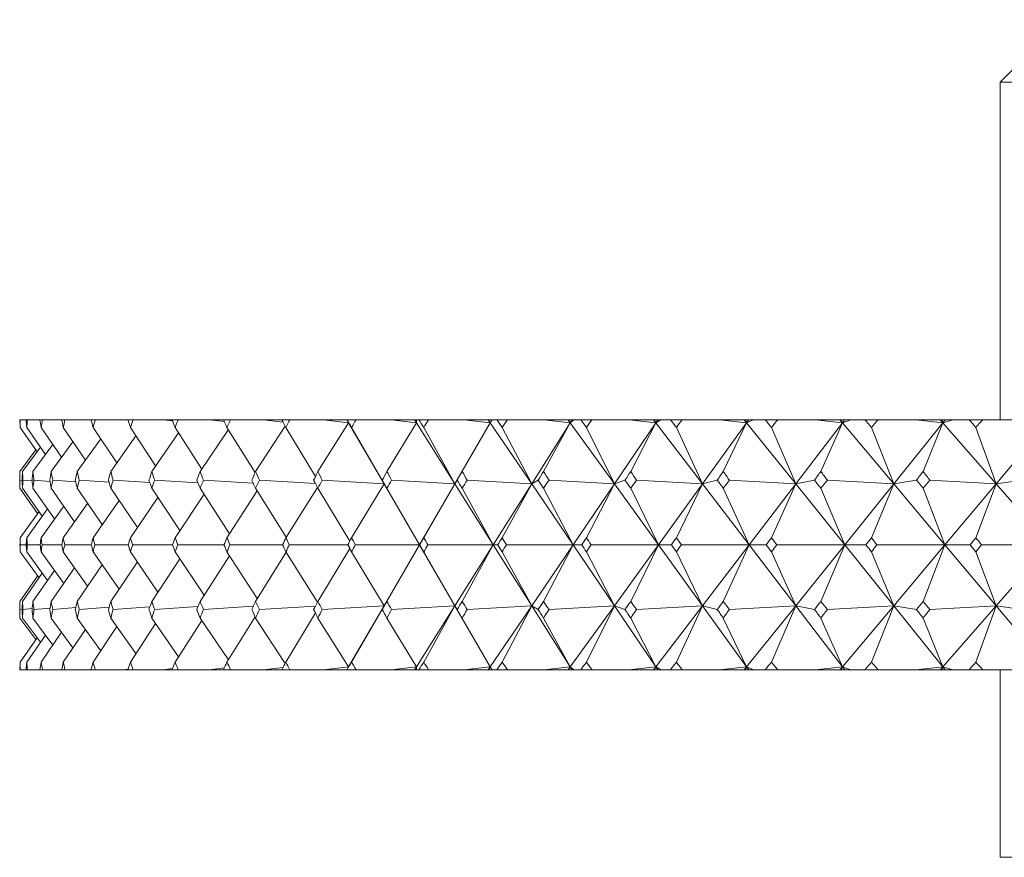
# Model space of a CAD drawing. Header units: inches. Extents: x 1.5 to 14.4, y 0.3 to 10.5.
# Tile 36 of 43: x 12.446 to 12.938, y 6.783 to 7.202. Entities that reach past the tile are written whole.
import ezdxf

# ---------------------------------------------------------------- set-up
doc = ezdxf.new("R2010")
doc.units = ezdxf.units.IN
doc.header["$MEASUREMENT"] = 0

msp = doc.modelspace()

# ---------------------------------------------------------------- linework, layer by layer
at = {"color": 7, "linetype": 'Continuous', "lineweight": 15}
for p, q in [((12.96738, 7.20188), (12.93613, 7.17063)), ((12.93613, 7.17063), (12.93613, 7.00188)), ((13.43398, 7.17063), (12.93613, 7.17063)), ((12.44629, 7.00188), (12.44646, 7.00188)), ((12.44934, 7.00188), (12.44646, 7.00188)), ((12.44934, 7.00188), (12.45002, 7.00188)), ((12.45629, 7.00188), (12.45002, 7.00188)), ((12.45629, 7.00188), (12.45747, 7.00188)), ((12.46711, 7.00188), (12.45747, 7.00188)), ((12.46711, 7.00188), (12.46878, 7.00188)), ((12.48175, 7.00188), (12.46878, 7.00188)), ((12.48175, 7.00188), (12.48391, 7.00188)), ((12.49815, 7.00188), (12.48391, 7.00188)), ((12.49815, 7.00188), (12.50025, 7.00159)), ((12.50016, 7.00188), (12.49815, 7.00188)), ((12.50016, 7.00188), (12.50279, 7.00188)), ((12.51779, 7.00188), (12.50279, 7.00188)), ((12.51779, 7.00188), (12.52251, 7.00126)), ((12.52226, 7.00188), (12.51779, 7.00188)), ((12.52226, 7.00188), (12.52536, 7.00188)), ((12.54104, 7.00188), (12.52536, 7.00188)), ((12.54104, 7.00188), (12.54839, 7.00095)), ((12.54796, 7.00188), (12.54104, 7.00188)), ((12.54796, 7.00188), (12.55153, 7.00188)), ((12.56783, 7.00188), (12.55153, 7.00188)), ((12.56783, 7.00188), (12.57781, 7.00066)), ((12.57718, 7.00188), (12.56783, 7.00188)), ((12.57718, 7.00188), (12.58118, 7.00188)), ((12.59805, 7.00188), (12.58118, 7.00188)), ((12.59805, 7.00188), (12.61053, 7.0004)), ((12.60967, 7.00188), (12.59805, 7.00188)), ((12.60967, 7.00188), (12.61053, 7.0004)), ((12.60968, 7.00188), (12.60967, 7.00188)), ((12.61053, 7.0004), (12.60968, 7.00188)), ((12.60972, 7.00188), (12.60968, 7.00188)), ((12.60972, 7.00188), (12.61053, 7.0004)), ((12.60978, 7.00188), (12.60972, 7.00188)), ((12.60978, 7.00188), (12.61421, 7.00188)), ((12.63158, 7.00188), (12.61421, 7.00188)), ((12.63158, 7.00188), (12.64436, 7.0004)), ((12.64343, 7.00188), (12.63158, 7.00188)), ((12.64343, 7.00188), (12.64436, 7.0004)), ((12.64354, 7.00188), (12.64343, 7.00188)), ((12.64436, 7.0004), (12.64354, 7.00188)), ((12.6444, 7.00188), (12.64354, 7.00188)), ((12.6444, 7.00188), (12.64436, 7.0004)), ((12.64564, 7.00188), (12.6444, 7.00188)), ((12.64564, 7.00188), (12.65049, 7.00188)), ((12.66827, 7.00188), (12.65049, 7.00188)), ((12.66827, 7.00188), (12.68131, 7.0004)), ((12.68031, 7.00188), (12.66827, 7.00188)), ((12.68031, 7.00188), (12.68131, 7.0004)), ((12.68054, 7.00188), (12.68031, 7.00188)), ((12.68131, 7.0004), (12.68054, 7.00188)), ((12.68217, 7.00188), (12.68054, 7.00188)), ((12.68221, 7.00188), (12.68131, 7.0004)), ((12.68217, 7.00188), (12.68131, 7.0004)), ((12.68221, 7.00188), (12.68217, 7.00188)), ((12.68463, 7.00188), (12.68221, 7.00188)), ((12.68463, 7.00188), (12.68986, 7.00188)), ((12.708, 7.00188), (12.68986, 7.00188)), ((12.708, 7.00188), (12.72125, 7.0004)), ((12.72018, 7.00188), (12.708, 7.00188)), ((12.72018, 7.00188), (12.72125, 7.0004)), ((12.72051, 7.00188), (12.72018, 7.00188)), ((12.72125, 7.0004), (12.72051, 7.00188)), ((12.72217, 7.00188), (12.72051, 7.00188)), ((12.72299, 7.00188), (12.72125, 7.0004)), ((12.72217, 7.00188), (12.72125, 7.0004)), ((12.72299, 7.00188), (12.72217, 7.00188)), ((12.72658, 7.00188), (12.72299, 7.00188)), ((12.72658, 7.00188), (12.73218, 7.00188)), ((12.75061, 7.00188), (12.73218, 7.00188)), ((12.75061, 7.00188), (12.764, 7.0004)), ((12.76288, 7.00188), (12.75061, 7.00188)), ((12.76288, 7.00188), (12.764, 7.0004)), ((12.76331, 7.00188), (12.76288, 7.00188)), ((12.764, 7.0004), (12.76331, 7.00188)), ((12.765, 7.00188), (12.76331, 7.00188)), ((12.76658, 7.00188), (12.764, 7.0004)), ((12.765, 7.00188), (12.764, 7.0004)), ((12.76658, 7.00188), (12.765, 7.00188)), ((12.77133, 7.00188), (12.76658, 7.00188)), ((12.77133, 7.00188), (12.77728, 7.00188)), ((12.79592, 7.00188), (12.77728, 7.00188)), ((12.79592, 7.00188), (12.80941, 7.0004)), ((12.80823, 7.00188), (12.79592, 7.00188)), ((12.80823, 7.00188), (12.80941, 7.0004)), ((12.80877, 7.00188), (12.80823, 7.00188)), ((12.80941, 7.0004), (12.80877, 7.00188)), ((12.81047, 7.00188), (12.80877, 7.00188)), ((12.81282, 7.00188), (12.80941, 7.0004)), ((12.81047, 7.00188), (12.80941, 7.0004)), ((12.81282, 7.00188), (12.81047, 7.00188)), ((12.8187, 7.00188), (12.81282, 7.00188)), ((12.8187, 7.00188), (12.82498, 7.00188)), ((12.84375, 7.00188), (12.82498, 7.00188)), ((12.84375, 7.00188), (12.85729, 7.0004)), ((12.85606, 7.00188), (12.84375, 7.00188)), ((12.85606, 7.00188), (12.85729, 7.0004)), ((12.8567, 7.00188), (12.85606, 7.00188)), ((12.85729, 7.0004), (12.8567, 7.00188)), ((12.85842, 7.00188), (12.8567, 7.00188)), ((12.86152, 7.00188), (12.85729, 7.0004)), ((12.85842, 7.00188), (12.85729, 7.0004)), ((12.86152, 7.00188), (12.85842, 7.00188)), ((12.86851, 7.00188), (12.86152, 7.00188)), ((12.86851, 7.00188), (12.87509, 7.00188)), ((12.89393, 7.00188), (12.87509, 7.00188)), ((12.89393, 7.00188), (12.90746, 7.0004)), ((12.90617, 7.00188), (12.89393, 7.00188)), ((12.90617, 7.00188), (12.90746, 7.0004)), ((12.90691, 7.00188), (12.90617, 7.00188)), ((12.90746, 7.0004), (12.90691, 7.00188)), ((12.90864, 7.00188), (12.90691, 7.00188)), ((12.91248, 7.00188), (12.90746, 7.0004)), ((12.90864, 7.00188), (12.90746, 7.0004)), ((12.91248, 7.00188), (12.90864, 7.00188)), ((12.92056, 7.00188), (12.91248, 7.00188)), ((12.92056, 7.00188), (12.92741, 7.00188)), ((12.94624, 7.00188), (12.92741, 7.00188)), ((12.45482, 6.98585), (12.44637, 6.99807)), ((12.45903, 6.98449), (12.44967, 6.99807)), ((12.4671, 6.98312), (12.45687, 6.99807)), ((12.479, 6.98171), (12.46794, 6.99807)), ((12.49468, 6.98026), (12.48282, 6.99807)), ((12.51408, 6.97876), (12.50147, 6.99807)), ((12.53712, 6.97719), (12.5238, 6.99807)), ((12.55043, 6.99695), (12.53633, 6.97602)), ((12.56377, 6.97542), (12.54974, 6.99807)), ((12.57884, 6.9987), (12.56403, 6.97602)), ((12.59392, 6.97345), (12.57917, 6.99807)), ((12.61053, 7.0004), (12.59517, 6.97602)), ((12.61053, 7.0004), (12.62824, 6.96986)), ((12.62824, 6.96986), (12.61199, 6.99807)), ((12.64436, 7.0004), (12.62963, 6.97602)), ((12.64436, 7.0004), (12.6636, 6.96986)), ((12.6636, 6.96986), (12.64806, 6.99807)), ((12.68131, 7.0004), (12.6636, 6.96986)), ((12.68131, 7.0004), (12.66727, 6.97602)), ((12.68131, 7.0004), (12.70201, 6.96986)), ((12.70201, 6.96986), (12.68724, 6.99807)), ((12.72125, 7.0004), (12.70201, 6.96986)), ((12.72125, 7.0004), (12.70795, 6.97602)), ((12.72125, 7.0004), (12.74331, 6.96986)), ((12.74331, 6.96986), (12.72937, 6.99807)), ((12.764, 7.0004), (12.74331, 6.96986)), ((12.764, 7.0004), (12.7515, 6.97602)), ((12.764, 7.0004), (12.78735, 6.96986)), ((12.78735, 6.96986), (12.7743, 6.99807)), ((12.80941, 7.0004), (12.78735, 6.96986)), ((12.80941, 7.0004), (12.79775, 6.97602)), ((12.80941, 7.0004), (12.83395, 6.96986)), ((12.83395, 6.96986), (12.82183, 6.99807)), ((12.85729, 7.0004), (12.83395, 6.96986)), ((12.85729, 7.0004), (12.84652, 6.97602)), ((12.85729, 7.0004), (12.88292, 6.96986)), ((12.88292, 6.96986), (12.87179, 6.99807)), ((12.90746, 7.0004), (12.88292, 6.96986)), ((12.90746, 7.0004), (12.89762, 6.97602)), ((12.90746, 7.0004), (12.93408, 6.96986)), ((12.93408, 6.96986), (12.92398, 6.99807)), ((12.95971, 7.0004), (12.93408, 6.96986)), ((12.48665, 6.99233), (12.4749, 6.97602)), ((12.50426, 6.9938), (12.49168, 6.97602)), ((12.52555, 6.99533), (12.51218, 6.97602)), ((12.45651, 6.98815), (12.44753, 6.97602)), ((12.46273, 6.98951), (12.45279, 6.97602)), ((12.47278, 6.9909), (12.46192, 6.97602)), ((12.45417, 6.98679), (12.44618, 6.97602)), ((12.66475, 6.97166), (12.66727, 6.97602)), ((12.44615, 6.97166), (12.44733, 6.97155)), ((12.45513, 6.955), (12.44618, 6.96766)), ((12.45743, 6.95364), (12.44753, 6.96766)), ((12.44775, 6.97166), (12.45237, 6.97127)), ((12.46359, 6.95227), (12.45279, 6.96766)), ((12.45326, 6.97166), (12.46133, 6.97103)), ((12.4736, 6.95088), (12.46192, 6.96766)), ((12.46265, 6.97166), (12.47415, 6.97081)), ((12.4874, 6.94945), (12.4749, 6.96766)), ((12.47587, 6.97166), (12.49079, 6.97062)), ((12.50495, 6.94798), (12.49168, 6.96766)), ((12.49289, 6.97166), (12.51118, 6.97044)), ((12.52618, 6.94644), (12.51218, 6.96766)), ((12.51363, 6.97166), (12.53524, 6.97028)), ((12.551, 6.94483), (12.53633, 6.96766)), ((12.53801, 6.97166), (12.56286, 6.97013)), ((12.57932, 6.94311), (12.56403, 6.96766)), ((12.56593, 6.97166), (12.59394, 6.96999)), ((12.59495, 6.96807), (12.57917, 6.94288)), ((12.61108, 6.94117), (12.59517, 6.96766)), ((12.59729, 6.97166), (12.62824, 6.96986)), ((12.62824, 6.96986), (12.61199, 6.94288)), ((12.62963, 6.96766), (12.6273, 6.97166)), ((12.6273, 6.97166), (12.62824, 6.96986)), ((12.62824, 6.96986), (12.64592, 6.93938)), ((12.64592, 6.93938), (12.62963, 6.96766)), ((12.63196, 6.97166), (12.6636, 6.96986)), ((12.6636, 6.96986), (12.64592, 6.93938)), ((12.6636, 6.96986), (12.64806, 6.94288)), ((12.66475, 6.97166), (12.6636, 6.96986)), ((12.6636, 6.96986), (12.6828, 6.93938)), ((12.6828, 6.93938), (12.66727, 6.96766)), ((12.66981, 6.97166), (12.70201, 6.96986)), ((12.70201, 6.96986), (12.6828, 6.93938)), ((12.70201, 6.96986), (12.68724, 6.94288)), ((12.70523, 6.97166), (12.70201, 6.96986)), ((12.70201, 6.96986), (12.72266, 6.93938)), ((12.72266, 6.93938), (12.70795, 6.96766)), ((12.71067, 6.97166), (12.74331, 6.96986)), ((12.74331, 6.96986), (12.72266, 6.93938)), ((12.74331, 6.96986), (12.72937, 6.94288)), ((12.7486, 6.97166), (12.74331, 6.96986)), ((12.74331, 6.96986), (12.76533, 6.93938)), ((12.76533, 6.93938), (12.7515, 6.96766)), ((12.7544, 6.97166), (12.78735, 6.96986)), ((12.78735, 6.96986), (12.76533, 6.93938)), ((12.78735, 6.96986), (12.7743, 6.94288)), ((12.79469, 6.97166), (12.78735, 6.96986)), ((12.78735, 6.96986), (12.81065, 6.93938)), ((12.81065, 6.93938), (12.79775, 6.96766)), ((12.80082, 6.97166), (12.83395, 6.96986)), ((12.83395, 6.96986), (12.81065, 6.93938)), ((12.83395, 6.96986), (12.82183, 6.94288)), ((12.8433, 6.97166), (12.83395, 6.96986)), ((12.83395, 6.96986), (12.85843, 6.93938)), ((12.85843, 6.93938), (12.84652, 6.96766)), ((12.84975, 6.97166), (12.88292, 6.96986)), ((12.88292, 6.96986), (12.85843, 6.93938)), ((12.88292, 6.96986), (12.87179, 6.94288)), ((12.89426, 6.97166), (12.88292, 6.96986)), ((12.88292, 6.96986), (12.9085, 6.93938)), ((12.9085, 6.93938), (12.89762, 6.96766)), ((12.90099, 6.97166), (12.93408, 6.96986)), ((12.93408, 6.96986), (12.9085, 6.93938)), ((12.93408, 6.96986), (12.92398, 6.94288)), ((12.94735, 6.97166), (12.93408, 6.96986)), ((12.93408, 6.96986), (12.96065, 6.93938)), ((12.51523, 6.96303), (12.50147, 6.94288)), ((12.53829, 6.96461), (12.5238, 6.94288)), ((12.56489, 6.96627), (12.54974, 6.94288)), ((12.46818, 6.95867), (12.45687, 6.94288)), ((12.48011, 6.96008), (12.46794, 6.94288)), ((12.49581, 6.96153), (12.48282, 6.94288)), ((12.45581, 6.95593), (12.44637, 6.94288)), ((12.46007, 6.95729), (12.44967, 6.94288)), ((12.64603, 6.93938), (12.64806, 6.94288)), ((12.44939, 6.93938), (12.44645, 6.93938)), ((12.45638, 6.93938), (12.44996, 6.93938)), ((12.46724, 6.93938), (12.45737, 6.93938)), ((12.48192, 6.93938), (12.46864, 6.93938)), ((12.50036, 6.93938), (12.48373, 6.93938)), ((12.5225, 6.93938), (12.50258, 6.93938)), ((12.54825, 6.93938), (12.52511, 6.93938)), ((12.57749, 6.93938), (12.55124, 6.93938)), ((12.61013, 6.93938), (12.58086, 6.93938)), ((12.64592, 6.93938), (12.61386, 6.93938)), ((12.62824, 6.90889), (12.64592, 6.93938)), ((12.64592, 6.93938), (12.62963, 6.91109)), ((12.6636, 6.90889), (12.64592, 6.93938)), ((12.64592, 6.93938), (12.64603, 6.93938)), ((12.64806, 6.93587), (12.64603, 6.93938)), ((12.6828, 6.93938), (12.6501, 6.93938)), ((12.6636, 6.90889), (12.6828, 6.93938)), ((12.6828, 6.93938), (12.66727, 6.91109)), ((12.70201, 6.90889), (12.6828, 6.93938)), ((12.6828, 6.93938), (12.68504, 6.93938)), ((12.72266, 6.93938), (12.68944, 6.93938)), ((12.70201, 6.90889), (12.72266, 6.93938)), ((12.72266, 6.93938), (12.70795, 6.91109)), ((12.74331, 6.90889), (12.72266, 6.93938)), ((12.72266, 6.93938), (12.72702, 6.93938)), ((12.76533, 6.93938), (12.73173, 6.93938)), ((12.74331, 6.90889), (12.76533, 6.93938)), ((12.76533, 6.93938), (12.7515, 6.91109)), ((12.76533, 6.93938), (12.7718, 6.93938)), ((12.78735, 6.90889), (12.76533, 6.93938)), ((12.81065, 6.93938), (12.7768, 6.93938)), ((12.78735, 6.90889), (12.81065, 6.93938)), ((12.81065, 6.93938), (12.79775, 6.91109)), ((12.83395, 6.90889), (12.81065, 6.93938)), ((12.81065, 6.93938), (12.8192, 6.93938)), ((12.85843, 6.93938), (12.82447, 6.93938)), ((12.83395, 6.90889), (12.85843, 6.93938)), ((12.85843, 6.93938), (12.84652, 6.91109)), ((12.88292, 6.90889), (12.85843, 6.93938)), ((12.85843, 6.93938), (12.86903, 6.93938)), ((12.9085, 6.93938), (12.87456, 6.93938)), ((12.88292, 6.90889), (12.9085, 6.93938)), ((12.9085, 6.93938), (12.89762, 6.91109)), ((12.93408, 6.90889), (12.9085, 6.93938)), ((12.9085, 6.93938), (12.9211, 6.93938)), ((12.96065, 6.93938), (12.92686, 6.93938)), ((12.93408, 6.90889), (12.96065, 6.93938)), ((12.44637, 6.93587), (12.45581, 6.92282)), ((12.44967, 6.93587), (12.46007, 6.92146)), ((12.45687, 6.93587), (12.46818, 6.92008)), ((12.46794, 6.93587), (12.48011, 6.91867)), ((12.48282, 6.93587), (12.49581, 6.91722)), ((12.50147, 6.93587), (12.51523, 6.91572)), ((12.5238, 6.93587), (12.53829, 6.91414)), ((12.551, 6.93392), (12.53633, 6.91109)), ((12.54974, 6.93587), (12.56489, 6.91248)), ((12.57932, 6.93564), (12.56403, 6.91109)), ((12.57917, 6.93587), (12.59495, 6.91068)), ((12.61108, 6.93758), (12.59517, 6.91109)), ((12.61199, 6.93587), (12.62824, 6.90889)), ((12.64806, 6.93587), (12.6636, 6.90889)), ((12.68724, 6.93587), (12.70201, 6.90889)), ((12.72937, 6.93587), (12.74331, 6.90889)), ((12.7743, 6.93587), (12.78735, 6.90889)), ((12.82183, 6.93587), (12.83395, 6.90889)), ((12.87179, 6.93587), (12.88292, 6.90889)), ((12.92398, 6.93587), (12.93408, 6.90889)), ((12.4874, 6.9293), (12.4749, 6.91109)), ((12.50495, 6.93077), (12.49168, 6.91109)), ((12.52618, 6.93231), (12.51218, 6.91109)), ((12.45513, 6.92375), (12.44618, 6.91109)), ((12.45743, 6.92511), (12.44753, 6.91109)), ((12.46359, 6.92648), (12.45279, 6.91109)), ((12.4736, 6.92787), (12.46192, 6.91109)), ((12.51118, 6.90831), (12.49289, 6.90709)), ((12.53524, 6.90847), (12.51363, 6.90709)), ((12.56286, 6.90862), (12.53801, 6.90709)), ((12.59394, 6.90876), (12.56593, 6.90709)), ((12.62824, 6.90889), (12.59729, 6.90709)), ((12.61053, 6.87835), (12.62824, 6.90889)), ((12.61199, 6.88068), (12.62824, 6.90889)), ((12.6273, 6.90709), (12.62963, 6.91109)), ((12.62824, 6.90889), (12.6273, 6.90709)), ((12.6636, 6.90889), (12.63196, 6.90709)), ((12.64436, 6.87835), (12.6636, 6.90889)), ((12.64806, 6.88068), (12.6636, 6.90889)), ((12.68131, 6.87835), (12.6636, 6.90889)), ((12.6636, 6.90889), (12.66475, 6.90709)), ((12.70201, 6.90889), (12.66981, 6.90709)), ((12.68131, 6.87835), (12.70201, 6.90889)), ((12.68724, 6.88068), (12.70201, 6.90889)), ((12.72125, 6.87835), (12.70201, 6.90889)), ((12.70201, 6.90889), (12.70523, 6.90709)), ((12.74331, 6.90889), (12.71067, 6.90709)), ((12.72125, 6.87835), (12.74331, 6.90889)), ((12.72937, 6.88068), (12.74331, 6.90889)), ((12.764, 6.87835), (12.74331, 6.90889)), ((12.74331, 6.90889), (12.7486, 6.90709)), ((12.78735, 6.90889), (12.7544, 6.90709)), ((12.764, 6.87835), (12.78735, 6.90889)), ((12.7743, 6.88068), (12.78735, 6.90889)), ((12.80941, 6.87835), (12.78735, 6.90889)), ((12.78735, 6.90889), (12.79469, 6.90709)), ((12.83395, 6.90889), (12.80082, 6.90709)), ((12.80941, 6.87835), (12.83395, 6.90889)), ((12.82183, 6.88068), (12.83395, 6.90889)), ((12.85729, 6.87835), (12.83395, 6.90889)), ((12.83395, 6.90889), (12.8433, 6.90709)), ((12.88292, 6.90889), (12.84975, 6.90709)), ((12.85729, 6.87835), (12.88292, 6.90889)), ((12.87179, 6.88068), (12.88292, 6.90889)), ((12.90746, 6.87835), (12.88292, 6.90889)), ((12.88292, 6.90889), (12.89426, 6.90709)), ((12.93408, 6.90889), (12.90099, 6.90709)), ((12.90746, 6.87835), (12.93408, 6.90889)), ((12.92398, 6.88068), (12.93408, 6.90889)), ((12.95971, 6.87835), (12.93408, 6.90889)), ((12.93408, 6.90889), (12.94735, 6.90709)), ((12.44733, 6.9072), (12.44615, 6.90709)), ((12.45237, 6.90748), (12.44775, 6.90709)), ((12.46133, 6.90772), (12.45326, 6.90709)), ((12.47415, 6.90794), (12.46265, 6.90709)), ((12.49079, 6.90813), (12.47587, 6.90709)), ((12.54974, 6.88068), (12.56377, 6.90333)), ((12.57917, 6.88068), (12.59392, 6.9053)), ((12.66727, 6.90273), (12.66475, 6.90709)), ((12.44618, 6.90273), (12.45417, 6.89196)), ((12.44753, 6.90273), (12.45651, 6.8906)), ((12.45279, 6.90273), (12.46273, 6.88924)), ((12.46192, 6.90273), (12.47278, 6.88785)), ((12.4749, 6.90273), (12.48665, 6.88642)), ((12.48282, 6.88068), (12.49468, 6.89849)), ((12.49168, 6.90273), (12.50426, 6.88495)), ((12.50147, 6.88068), (12.51408, 6.89999)), ((12.51218, 6.90273), (12.52555, 6.88342)), ((12.5238, 6.88068), (12.53712, 6.90156)), ((12.53633, 6.90273), (12.55043, 6.8818)), ((12.56403, 6.90273), (12.57884, 6.88005)), ((12.59517, 6.90273), (12.61053, 6.87835)), ((12.62963, 6.90273), (12.64436, 6.87835)), ((12.66727, 6.90273), (12.68131, 6.87835)), ((12.70795, 6.90273), (12.72125, 6.87835)), ((12.7515, 6.90273), (12.764, 6.87835)), ((12.79775, 6.90273), (12.80941, 6.87835)), ((12.84652, 6.90273), (12.85729, 6.87835)), ((12.89762, 6.90273), (12.90746, 6.87835)), ((12.44967, 6.88068), (12.45903, 6.89426)), ((12.45687, 6.88068), (12.4671, 6.89563)), ((12.46794, 6.88068), (12.479, 6.89704)), ((12.44637, 6.88068), (12.45482, 6.8929)), ((12.44629, 6.87688), (12.44646, 6.87688)), ((12.44934, 6.87688), (12.44646, 6.87688)), ((12.44934, 6.87688), (12.45002, 6.87688)), ((12.45629, 6.87688), (12.45002, 6.87688)), ((12.45629, 6.87688), (12.45747, 6.87688)), ((12.46711, 6.87688), (12.45747, 6.87688)), ((12.46711, 6.87688), (12.46878, 6.87688)), ((12.48175, 6.87688), (12.46878, 6.87688)), ((12.48175, 6.87688), (12.48391, 6.87688)), ((12.49815, 6.87688), (12.48391, 6.87688)), ((12.50025, 6.87716), (12.49815, 6.87688)), ((12.50016, 6.87688), (12.49815, 6.87688)), ((12.50016, 6.87688), (12.50279, 6.87688)), ((12.51779, 6.87688), (12.50279, 6.87688)), ((12.52251, 6.87749), (12.51779, 6.87688)), ((12.52226, 6.87688), (12.51779, 6.87688)), ((12.52226, 6.87688), (12.52536, 6.87688)), ((12.54104, 6.87688), (12.52536, 6.87688)), ((12.54839, 6.8778), (12.54104, 6.87688)), ((12.54796, 6.87688), (12.54104, 6.87688)), ((12.54796, 6.87688), (12.55153, 6.87688)), ((12.56783, 6.87688), (12.55153, 6.87688)), ((12.57781, 6.87809), (12.56783, 6.87688)), ((12.57718, 6.87688), (12.56783, 6.87688)), ((12.57718, 6.87688), (12.58118, 6.87688)), ((12.59805, 6.87688), (12.58118, 6.87688)), ((12.61053, 6.87835), (12.59805, 6.87688)), ((12.60967, 6.87688), (12.59805, 6.87688)), ((12.60967, 6.87688), (12.61053, 6.87835)), ((12.60968, 6.87688), (12.60967, 6.87688)), ((12.60968, 6.87688), (12.61053, 6.87835)), ((12.60972, 6.87688), (12.60968, 6.87688)), ((12.61053, 6.87835), (12.60972, 6.87688)), ((12.60978, 6.87688), (12.60972, 6.87688)), ((12.60978, 6.87688), (12.61421, 6.87688)), ((12.63158, 6.87688), (12.61421, 6.87688)), ((12.64436, 6.87835), (12.63158, 6.87688)), ((12.64343, 6.87688), (12.63158, 6.87688)), ((12.64343, 6.87688), (12.64436, 6.87835)), ((12.64354, 6.87688), (12.64343, 6.87688)), ((12.64354, 6.87688), (12.64436, 6.87835)), ((12.6444, 6.87688), (12.64354, 6.87688)), ((12.64436, 6.87835), (12.6444, 6.87688)), ((12.64564, 6.87688), (12.6444, 6.87688)), ((12.64564, 6.87688), (12.65049, 6.87688)), ((12.66827, 6.87688), (12.65049, 6.87688)), ((12.68131, 6.87835), (12.66827, 6.87688)), ((12.68031, 6.87688), (12.66827, 6.87688)), ((12.68031, 6.87688), (12.68131, 6.87835)), ((12.68054, 6.87688), (12.68031, 6.87688)), ((12.68054, 6.87688), (12.68131, 6.87835)), ((12.68217, 6.87688), (12.68054, 6.87688)), ((12.68131, 6.87835), (12.68221, 6.87688)), ((12.68217, 6.87688), (12.68131, 6.87835)), ((12.68221, 6.87688), (12.68217, 6.87688)), ((12.68463, 6.87688), (12.68221, 6.87688)), ((12.68463, 6.87688), (12.68986, 6.87688)), ((12.708, 6.87688), (12.68986, 6.87688)), ((12.72125, 6.87835), (12.708, 6.87688)), ((12.72018, 6.87688), (12.708, 6.87688)), ((12.72018, 6.87688), (12.72125, 6.87835)), ((12.72051, 6.87688), (12.72018, 6.87688)), ((12.72051, 6.87688), (12.72125, 6.87835)), ((12.72217, 6.87688), (12.72051, 6.87688)), ((12.72125, 6.87835), (12.72299, 6.87688)), ((12.72217, 6.87688), (12.72125, 6.87835)), ((12.72299, 6.87688), (12.72217, 6.87688)), ((12.72658, 6.87688), (12.72299, 6.87688)), ((12.72658, 6.87688), (12.73218, 6.87688)), ((12.75061, 6.87688), (12.73218, 6.87688)), ((12.764, 6.87835), (12.75061, 6.87688)), ((12.76288, 6.87688), (12.75061, 6.87688)), ((12.76288, 6.87688), (12.764, 6.87835)), ((12.76331, 6.87688), (12.76288, 6.87688)), ((12.76331, 6.87688), (12.764, 6.87835)), ((12.765, 6.87688), (12.76331, 6.87688)), ((12.764, 6.87835), (12.76658, 6.87688)), ((12.765, 6.87688), (12.764, 6.87835)), ((12.76658, 6.87688), (12.765, 6.87688)), ((12.77133, 6.87688), (12.76658, 6.87688)), ((12.77133, 6.87688), (12.77728, 6.87688)), ((12.79592, 6.87688), (12.77728, 6.87688)), ((12.80941, 6.87835), (12.79592, 6.87688)), ((12.80823, 6.87688), (12.79592, 6.87688)), ((12.80823, 6.87688), (12.80941, 6.87835)), ((12.80877, 6.87688), (12.80823, 6.87688)), ((12.80877, 6.87688), (12.80941, 6.87835)), ((12.81047, 6.87688), (12.80877, 6.87688)), ((12.80941, 6.87835), (12.81282, 6.87688)), ((12.81047, 6.87688), (12.80941, 6.87835)), ((12.81282, 6.87688), (12.81047, 6.87688)), ((12.8187, 6.87688), (12.81282, 6.87688)), ((12.8187, 6.87688), (12.82498, 6.87688)), ((12.84375, 6.87688), (12.82498, 6.87688)), ((12.85729, 6.87835), (12.84375, 6.87688)), ((12.85606, 6.87688), (12.84375, 6.87688)), ((12.85606, 6.87688), (12.85729, 6.87835)), ((12.8567, 6.87688), (12.85606, 6.87688)), ((12.8567, 6.87688), (12.85729, 6.87835)), ((12.85842, 6.87688), (12.8567, 6.87688)), ((12.85729, 6.87835), (12.86152, 6.87688)), ((12.85842, 6.87688), (12.85729, 6.87835)), ((12.86152, 6.87688), (12.85842, 6.87688)), ((12.86851, 6.87688), (12.86152, 6.87688)), ((12.86851, 6.87688), (12.87509, 6.87688)), ((12.89393, 6.87688), (12.87509, 6.87688)), ((12.90746, 6.87835), (12.89393, 6.87688)), ((12.90617, 6.87688), (12.89393, 6.87688)), ((12.90617, 6.87688), (12.90746, 6.87835)), ((12.90691, 6.87688), (12.90617, 6.87688)), ((12.90691, 6.87688), (12.90746, 6.87835)), ((12.90864, 6.87688), (12.90691, 6.87688)), ((12.90746, 6.87835), (12.91248, 6.87688)), ((12.90864, 6.87688), (12.90746, 6.87835)), ((12.91248, 6.87688), (12.90864, 6.87688)), ((12.92056, 6.87688), (12.91248, 6.87688)), ((12.92056, 6.87688), (12.92741, 6.87688)), ((12.94624, 6.87688), (12.92741, 6.87688)), ((12.93613, 6.87688), (12.93613, 6.78313)), ((12.93613, 6.78313), (13.93613, 6.78313))]:
    msp.add_line(p, q, dxfattribs=at)
for centre, major_axis, ratio, start_param, end_param in [((13.43613, 5.56759), (-0.89832, 1.70059), 0.244674, 0.451488, 0.45553), ((13.43613, 5.56759), (-0.88282, 1.69885), 0.263725, 0.443824, 0.447866), ((13.43613, 5.56759), (-0.91831, 1.70309), 0.217177, 0.463451, 0.467492), ((13.43613, 5.56759), (-0.85794, 1.69643), 0.291203, 0.433803, 0.437845), ((13.43613, 5.56759), (-0.93564, 1.70552), 0.189709, 0.476322, 0.480364), ((13.43613, 5.56759), (-0.8299, 1.69422), 0.318605, 0.425206, 0.429247), ((13.43613, 5.56759), (-0.95042, 1.70778), 0.162283, 0.489952, 0.493994), ((13.43613, 5.56759), (-0.79844, 1.69235), 0.345857, 0.418274, 0.422315), ((13.43613, 5.56759), (-0.96275, 1.7098), 0.134907, 0.504205, 0.508246), ((13.43613, 5.56759), (-0.76327, 1.69095), 0.37286, 0.41328, 0.417322), ((13.43613, 5.56759), (-0.97273, 1.71153), 0.10758, 0.518957, 0.522998), ((13.43613, 5.56759), (-0.72404, 1.69016), 0.399479, 0.410534, 0.414576), ((13.43613, 5.56759), (-0.9804, 1.71292), 0.080297, 0.534096, 0.538138), ((13.43613, 5.56759), (-0.68033, 1.69011), 0.425537, 0.410376, 0.414418), ((13.43613, 5.56759), (-0.98582, 1.71393), 0.053051, 0.549518, 0.55356), ((13.43613, 5.56759), (-0.63169, 1.69092), 0.450806, 0.413176, 0.417218), ((13.43613, 5.56759), (-0.98901, 1.71454), 0.025829, 0.565124, 0.569166), ((13.43613, 5.56759), (-0.57766, 1.69263), 0.474998, 0.419314, 0.423356), ((13.43613, 5.56759), (-0.99, 1.71473), 0.00138, 5.698325, 5.702367), ((13.43613, 5.56759), (-0.51775, 1.69525), 0.497754, 0.429156, 0.433198), ((13.43613, 5.56759), (-0.98879, 1.7145), 0.028589, 5.682635, 5.686677), ((13.43613, 5.56759), (-0.45159, 1.69866), 0.518645, 0.443003, 0.447044), ((13.43613, 5.56759), (-0.98537, 1.71385), 0.055813, 5.667043, 5.671085), ((13.43613, 5.56759), (-0.37897, 1.7026), 0.537175, 0.461023, 0.465064), ((13.43613, 5.56759), (-0.97972, 1.7128), 0.083063, 5.651645, 5.655687), ((13.43613, 5.56759), (-0.29998, 1.70669), 0.552799, 0.483164, 0.487205), ((13.43613, 5.56759), (-0.97182, 1.71137), 0.110349, 5.63654, 5.640582), ((13.43613, 5.56759), (-0.21519, 1.71041), 0.564968, 0.509061, 0.513103), ((13.43613, 5.56759), (-0.96161, 1.70961), 0.137681, 5.621834, 5.625876), ((13.43613, 5.56759), (-0.12576, 1.71321), 0.57318, 0.537973, 0.542015), ((13.43613, 5.56759), (-0.94903, 1.70756), 0.165063, 5.607639, 5.611681), ((13.43613, 5.56759), (-0.03338, 1.71462), 0.577058, 0.568788, 0.57283), ((13.43613, 5.56759), (-0.934, 1.70528), 0.192493, 5.594079, 5.598121), ((13.43613, 5.56759), (0.0598, 1.71438), 0.576412, 0.600127, 0.604169), ((13.43613, 8.31116), (0.85794, 1.69643), 0.291203, 2.6095, 2.613556), ((13.43613, 8.31116), (0.8755, 1.69809), 0.272172, 2.602696, 2.606752), ((13.43613, 8.31116), (0.8299, 1.69422), 0.318605, 2.618098, 2.622153), ((13.43613, 8.31116), (0.89832, 1.70059), 0.244674, 2.591815, 2.595871), ((13.43613, 8.31116), (0.79844, 1.69235), 0.345857, 2.62503, 2.629085), ((13.43613, 8.31116), (0.91831, 1.70309), 0.217177, 2.579853, 2.583908), ((13.43613, 8.31116), (0.76327, 1.69095), 0.37286, 2.630023, 2.634079), ((13.43613, 8.31116), (0.93564, 1.70552), 0.189709, 2.566981, 2.571037), ((13.43613, 8.31116), (0.72404, 1.69016), 0.399479, 2.632769, 2.636825), ((13.43613, 8.31116), (0.95042, 1.70778), 0.162283, 2.553351, 2.557407), ((13.43613, 8.31116), (0.68033, 1.69011), 0.425537, 2.632927, 2.636983), ((13.43613, 8.31116), (0.96275, 1.7098), 0.134907, 2.539099, 2.543154), ((13.43613, 8.31116), (0.63169, 1.69092), 0.450806, 2.630127, 2.634183), ((13.43613, 8.31116), (0.97273, 1.71153), 0.10758, 2.524347, 2.528402), ((13.43613, 8.31116), (0.57766, 1.69263), 0.474998, 2.623989, 2.628045), ((13.43613, 8.31116), (0.9804, 1.71292), 0.080297, 2.509207, 2.513263), ((13.43613, 8.31116), (0.51775, 1.69525), 0.497754, 2.614147, 2.618203), ((13.43613, 8.31116), (0.98582, 1.71393), 0.053051, 2.493785, 2.497841), ((13.43613, 8.31116), (0.45159, 1.69866), 0.518645, 2.6003, 2.604356), ((13.43613, 8.31116), (0.98901, 1.71454), 0.025829, 2.478179, 2.482235), ((13.43613, 8.31116), (0.37897, 1.7026), 0.537175, 2.582281, 2.586336), ((13.43613, 8.31116), (0.29998, 1.70669), 0.552799, 2.560139, 2.564195), ((13.43613, 8.31116), (0.98879, 1.7145), 0.028589, 3.832335, 3.836391), ((13.43613, 8.31116), (0.21519, 1.71041), 0.564968, 2.534242, 2.538298), ((13.43613, 8.31116), (0.98537, 1.71385), 0.055813, 3.847927, 3.851982), ((13.43613, 8.31116), (0.12576, 1.71321), 0.57318, 2.50533, 2.509386), ((13.43613, 8.31116), (0.97972, 1.7128), 0.083063, 3.863325, 3.86738), ((13.43613, 8.31116), (0.03338, 1.71462), 0.577058, 2.474515, 2.478571), ((13.43613, 8.31116), (0.97182, 1.71137), 0.110349, 3.878429, 3.882485), ((13.43613, 8.31116), (-0.0598, 1.71438), 0.576412, 2.443176, 2.447232), ((13.43613, 8.31116), (0.96161, 1.70961), 0.137681, 3.893136, 3.897192), ((13.43613, 8.31116), (-0.15155, 1.71254), 0.571274, 2.41277, 2.416826), ((13.43613, 5.56759), (-0.88282, 1.69885), 0.263725, 0.475226, 0.479282), ((13.43613, 5.56759), (-0.89832, 1.70059), 0.244674, 0.48289, 0.486946), ((13.43613, 5.56759), (-0.85794, 1.69643), 0.291203, 0.465205, 0.46926), ((13.43613, 5.56759), (-0.91831, 1.70309), 0.217177, 0.494852, 0.498908), ((13.43613, 5.56759), (-0.8299, 1.69422), 0.318605, 0.456607, 0.460663), ((13.43613, 5.56759), (-0.93564, 1.70552), 0.189709, 0.507724, 0.51178), ((13.43613, 5.56759), (-0.79844, 1.69235), 0.345857, 0.449675, 0.453731), ((13.43613, 5.56759), (-0.95042, 1.70778), 0.162283, 0.521354, 0.52541), ((13.43613, 5.56759), (-0.76327, 1.69095), 0.37286, 0.444682, 0.448738), ((13.43613, 5.56759), (-0.96275, 1.7098), 0.134907, 0.535606, 0.539662), ((13.43613, 5.56759), (-0.72404, 1.69016), 0.399479, 0.441936, 0.445992), ((13.43613, 5.56759), (-0.97273, 1.71153), 0.10758, 0.550358, 0.554414), ((13.43613, 5.56759), (-0.68033, 1.69011), 0.425537, 0.441778, 0.445834), ((13.43613, 5.56759), (-0.9804, 1.71292), 0.080297, 0.565498, 0.569554), ((13.43613, 5.56759), (-0.63169, 1.69092), 0.450806, 0.444578, 0.448634), ((13.43613, 5.56759), (-0.98582, 1.71393), 0.053051, 0.58092, 0.584976), ((13.43613, 5.56759), (-0.57766, 1.69263), 0.474998, 0.450716, 0.454772), ((13.43613, 5.56759), (-0.98901, 1.71454), 0.025829, 0.596526, 0.600582), ((13.43613, 5.56759), (-0.51775, 1.69525), 0.497754, 0.460558, 0.464614), ((13.43613, 5.56759), (-0.45159, 1.69866), 0.518645, 0.474404, 0.47846), ((13.43613, 5.56759), (-0.98879, 1.7145), 0.028589, 5.651219, 5.655275), ((13.43613, 5.56759), (-0.37897, 1.7026), 0.537175, 0.492424, 0.49648), ((13.43613, 5.56759), (-0.98537, 1.71385), 0.055813, 5.635627, 5.639683), ((13.43613, 5.56759), (-0.29998, 1.70669), 0.552799, 0.514565, 0.518621), ((13.43613, 5.56759), (-0.97972, 1.7128), 0.083063, 5.620229, 5.624285), ((13.43613, 5.56759), (-0.21519, 1.71041), 0.564968, 0.540463, 0.544518), ((13.43613, 5.56759), (-0.97182, 1.71137), 0.110349, 5.605124, 5.60918), ((13.43613, 5.56759), (-0.12576, 1.71321), 0.57318, 0.569375, 0.57343), ((13.43613, 5.56759), (-0.96161, 1.70961), 0.137681, 5.590418, 5.594474), ((13.43613, 5.56759), (-0.03338, 1.71462), 0.577058, 0.60019, 0.604245), ((13.43613, 5.56759), (-0.94903, 1.70756), 0.165063, 5.576223, 5.580279), ((13.43613, 5.56759), (0.0598, 1.71438), 0.576412, 0.631529, 0.635585), ((13.43613, 8.31116), (0.8755, 1.69809), 0.272172, 2.634112, 2.63751), ((13.43613, 8.31116), (0.85794, 1.69643), 0.291203, 2.640916, 2.644314), ((13.43613, 8.31116), (0.89832, 1.70059), 0.244674, 2.623231, 2.626628), ((13.43613, 8.31116), (0.8299, 1.69422), 0.318605, 2.649513, 2.652911), ((13.43613, 8.31116), (0.91831, 1.70309), 0.217177, 2.611268, 2.614666), ((13.43613, 8.31116), (0.79844, 1.69235), 0.345857, 2.656446, 2.659843), ((13.43613, 8.31116), (0.93564, 1.70552), 0.189709, 2.598397, 2.601794), ((13.43613, 8.31116), (0.76327, 1.69095), 0.37286, 2.661439, 2.664836), ((13.43613, 8.31116), (0.95042, 1.70778), 0.162283, 2.584767, 2.588164), ((13.43613, 8.31116), (0.72404, 1.69016), 0.399479, 2.664185, 2.667582), ((13.43613, 8.31116), (0.96275, 1.7098), 0.134907, 2.570514, 2.573912), ((13.43613, 8.31116), (0.68033, 1.69011), 0.425537, 2.664343, 2.66774), ((13.43613, 8.31116), (0.97273, 1.71153), 0.10758, 2.555762, 2.55916), ((13.43613, 8.31116), (0.63169, 1.69092), 0.450806, 2.661543, 2.66494), ((13.43613, 8.31116), (0.9804, 1.71292), 0.080297, 2.540623, 2.544021), ((13.43613, 8.31116), (0.57766, 1.69263), 0.474998, 2.655405, 2.658802), ((13.43613, 8.31116), (0.98582, 1.71393), 0.053051, 2.525201, 2.528598), ((13.43613, 8.31116), (0.51775, 1.69525), 0.497754, 2.645563, 2.64896), ((13.43613, 8.31116), (0.98901, 1.71454), 0.025829, 2.509595, 2.512992), ((13.43613, 8.31116), (0.45159, 1.69866), 0.518645, 2.631716, 2.635114), ((13.43613, 8.31116), (0.37897, 1.7026), 0.537175, 2.613696, 2.617094), ((13.43613, 8.31116), (0.98879, 1.7145), 0.028589, 3.801577, 3.804975), ((13.43613, 8.31116), (0.29998, 1.70669), 0.552799, 2.591555, 2.594953), ((13.43613, 8.31116), (0.98537, 1.71385), 0.055813, 3.817169, 3.820567), ((13.43613, 8.31116), (0.21519, 1.71041), 0.564968, 2.565658, 2.569056), ((13.43613, 8.31116), (0.97972, 1.7128), 0.083063, 3.832567, 3.835965), ((13.43613, 8.31116), (0.12576, 1.71321), 0.57318, 2.536746, 2.540144), ((13.43613, 8.31116), (0.97182, 1.71137), 0.110349, 3.847672, 3.851069), ((13.43613, 8.31116), (0.03338, 1.71462), 0.577058, 2.505931, 2.509329), ((13.43613, 8.31116), (0.96161, 1.70961), 0.137681, 3.862379, 3.865776), ((13.43613, 8.31116), (-0.0598, 1.71438), 0.576412, 2.474592, 2.477989), ((13.43613, 8.31116), (0.94903, 1.70756), 0.165063, 3.876574, 3.879971), ((13.43613, 8.31116), (-0.15155, 1.71254), 0.571274, 2.444186, 2.447584), ((13.43613, 5.56759), (-0.8755, 1.69809), 0.272172, 0.504083, 0.50748), ((13.43613, 5.56759), (-0.85794, 1.69643), 0.291203, 0.497279, 0.500676), ((13.43613, 5.56759), (-0.89832, 1.70059), 0.244674, 0.514965, 0.518362), ((13.43613, 5.56759), (-0.8299, 1.69422), 0.318605, 0.488682, 0.492079), ((13.43613, 5.56759), (-0.91831, 1.70309), 0.217177, 0.526927, 0.530324), ((13.43613, 5.56759), (-0.79844, 1.69235), 0.345857, 0.48175, 0.485147), ((13.43613, 5.56759), (-0.93564, 1.70552), 0.189709, 0.539799, 0.543196), ((13.43613, 5.56759), (-0.76327, 1.69095), 0.37286, 0.476757, 0.480154), ((13.43613, 5.56759), (-0.95042, 1.70778), 0.162283, 0.553429, 0.556826), ((13.43613, 5.56759), (-0.72404, 1.69016), 0.399479, 0.47401, 0.477408), ((13.43613, 5.56759), (-0.96275, 1.7098), 0.134907, 0.567681, 0.571078), ((13.43613, 5.56759), (-0.68033, 1.69011), 0.425537, 0.473852, 0.47725), ((13.43613, 5.56759), (-0.97273, 1.71153), 0.10758, 0.582433, 0.58583), ((13.43613, 5.56759), (-0.63169, 1.69092), 0.450806, 0.476652, 0.48005), ((13.43613, 5.56759), (-0.9804, 1.71292), 0.080297, 0.597572, 0.60097), ((13.43613, 5.56759), (-0.57766, 1.69263), 0.474998, 0.482791, 0.486188), ((13.43613, 5.56759), (-0.98582, 1.71393), 0.053051, 0.612994, 0.616392), ((13.43613, 5.56759), (-0.51775, 1.69525), 0.497754, 0.492632, 0.49603), ((13.43613, 5.56759), (-0.98901, 1.71454), 0.025829, 0.6286, 0.631998), ((13.43613, 5.56759), (-0.45159, 1.69866), 0.518645, 0.506479, 0.509876), ((13.43613, 5.56759), (-0.37897, 1.7026), 0.537175, 0.524499, 0.527896), ((13.43613, 5.56759), (-0.98879, 1.7145), 0.028589, 5.619803, 5.6232), ((13.43613, 5.56759), (-0.29998, 1.70669), 0.552799, 0.54664, 0.550037), ((13.43613, 5.56759), (-0.98537, 1.71385), 0.055813, 5.604211, 5.607609), ((13.43613, 5.56759), (-0.21519, 1.71041), 0.564968, 0.572537, 0.575934), ((13.43613, 5.56759), (-0.97972, 1.7128), 0.083063, 5.588813, 5.592211), ((13.43613, 5.56759), (-0.12576, 1.71321), 0.57318, 0.601449, 0.604846), ((13.43613, 5.56759), (-0.97182, 1.71137), 0.110349, 5.573709, 5.577106), ((13.43613, 5.56759), (-0.03338, 1.71462), 0.577058, 0.632264, 0.635661), ((13.43613, 5.56759), (-0.96161, 1.70961), 0.137681, 5.559002, 5.562399), ((13.43613, 5.56759), (0.0598, 1.71438), 0.576412, 0.663603, 0.667001), ((13.43613, 5.56759), (-0.94903, 1.70756), 0.165063, 5.544807, 5.548204), ((13.43613, 5.56759), (0.15155, 1.71254), 0.571274, 0.694009, 0.697406), ((13.43613, 8.31116), (0.88282, 1.69885), 0.263725, 2.662311, 2.666367), ((13.43613, 8.31116), (0.89832, 1.70059), 0.244674, 2.654647, 2.658702), ((13.43613, 8.31116), (0.85794, 1.69643), 0.291203, 2.672332, 2.676388), ((13.43613, 8.31116), (0.91831, 1.70309), 0.217177, 2.642684, 2.64674), ((13.43613, 8.31116), (0.8299, 1.69422), 0.318605, 2.680929, 2.684985), ((13.43613, 8.31116), (0.93564, 1.70552), 0.189709, 2.629813, 2.633868), ((13.43613, 8.31116), (0.79844, 1.69235), 0.345857, 2.687861, 2.691917), ((13.43613, 8.31116), (0.95042, 1.70778), 0.162283, 2.616183, 2.620239), ((13.43613, 8.31116), (0.76327, 1.69095), 0.37286, 2.692855, 2.696911), ((13.43613, 8.31116), (0.96275, 1.7098), 0.134907, 2.60193, 2.605986), ((13.43613, 8.31116), (0.72404, 1.69016), 0.399479, 2.695601, 2.699657), ((13.43613, 8.31116), (0.97273, 1.71153), 0.10758, 2.587178, 2.591234), ((13.43613, 8.31116), (0.68033, 1.69011), 0.425537, 2.695759, 2.699815), ((13.43613, 8.31116), (0.9804, 1.71292), 0.080297, 2.572039, 2.576095), ((13.43613, 8.31116), (0.63169, 1.69092), 0.450806, 2.692959, 2.697015), ((13.43613, 8.31116), (0.98582, 1.71393), 0.053051, 2.556617, 2.560673), ((13.43613, 8.31116), (0.57766, 1.69263), 0.474998, 2.686821, 2.690877), ((13.43613, 8.31116), (0.98901, 1.71454), 0.025829, 2.541011, 2.545067), ((13.43613, 8.31116), (0.51775, 1.69525), 0.497754, 2.676979, 2.681035), ((13.43613, 8.31116), (0.45159, 1.69866), 0.518645, 2.663132, 2.667188), ((13.43613, 8.31116), (0.98879, 1.7145), 0.028589, 3.769503, 3.773559), ((13.43613, 8.31116), (0.37897, 1.7026), 0.537175, 2.645112, 2.649168), ((13.43613, 8.31116), (0.98537, 1.71385), 0.055813, 3.785095, 3.789151), ((13.43613, 8.31116), (0.29998, 1.70669), 0.552799, 2.622971, 2.627027), ((13.43613, 8.31116), (0.97972, 1.7128), 0.083063, 3.800493, 3.804549), ((13.43613, 8.31116), (0.21519, 1.71041), 0.564968, 2.597074, 2.60113), ((13.43613, 8.31116), (0.97182, 1.71137), 0.110349, 3.815598, 3.819654), ((13.43613, 8.31116), (0.12576, 1.71321), 0.57318, 2.568162, 2.572218), ((13.43613, 8.31116), (0.96161, 1.70961), 0.137681, 3.830304, 3.83436), ((13.43613, 8.31116), (0.03338, 1.71462), 0.577058, 2.537347, 2.541403), ((13.43613, 8.31116), (0.94903, 1.70756), 0.165063, 3.844499, 3.848555), ((13.43613, 8.31116), (-0.0598, 1.71438), 0.576412, 2.506008, 2.510064), ((13.43613, 5.56759), (-0.85794, 1.69643), 0.291203, 0.528036, 0.532092), ((13.43613, 5.56759), (-0.8755, 1.69809), 0.272172, 0.53484, 0.538896), ((13.43613, 5.56759), (-0.8299, 1.69422), 0.318605, 0.519439, 0.523495), ((13.43613, 5.56759), (-0.89832, 1.70059), 0.244674, 0.545722, 0.549778), ((13.43613, 5.56759), (-0.79844, 1.69235), 0.345857, 0.512507, 0.516563), ((13.43613, 5.56759), (-0.91831, 1.70309), 0.217177, 0.557684, 0.56174), ((13.43613, 5.56759), (-0.76327, 1.69095), 0.37286, 0.507514, 0.51157), ((13.43613, 5.56759), (-0.93564, 1.70552), 0.189709, 0.570556, 0.574612), ((13.43613, 5.56759), (-0.72404, 1.69016), 0.399479, 0.504768, 0.508823), ((13.43613, 5.56759), (-0.95042, 1.70778), 0.162283, 0.584186, 0.588242), ((13.43613, 5.56759), (-0.68033, 1.69011), 0.425537, 0.50461, 0.508666), ((13.43613, 5.56759), (-0.96275, 1.7098), 0.134907, 0.598438, 0.602494), ((13.43613, 5.56759), (-0.63169, 1.69092), 0.450806, 0.50741, 0.511465), ((13.43613, 5.56759), (-0.97273, 1.71153), 0.10758, 0.61319, 0.617246), ((13.43613, 5.56759), (-0.57766, 1.69263), 0.474998, 0.513548, 0.517604), ((13.43613, 5.56759), (-0.9804, 1.71292), 0.080297, 0.62833, 0.632385), ((13.43613, 5.56759), (-0.51775, 1.69525), 0.497754, 0.52339, 0.527446), ((13.43613, 5.56759), (-0.98582, 1.71393), 0.053051, 0.643752, 0.647808), ((13.43613, 5.56759), (-0.45159, 1.69866), 0.518645, 0.537236, 0.541292), ((13.43613, 5.56759), (-0.98901, 1.71454), 0.025829, 0.659358, 0.663413), ((13.43613, 5.56759), (-0.37897, 1.7026), 0.537175, 0.555256, 0.559312), ((13.43613, 5.56759), (-0.29998, 1.70669), 0.552799, 0.577397, 0.581453), ((13.43613, 5.56759), (-0.98879, 1.7145), 0.028589, 5.588387, 5.592443), ((13.43613, 5.56759), (-0.21519, 1.71041), 0.564968, 0.603294, 0.60735), ((13.43613, 5.56759), (-0.98537, 1.71385), 0.055813, 5.572795, 5.576851), ((13.43613, 5.56759), (-0.12576, 1.71321), 0.57318, 0.632206, 0.636262), ((13.43613, 5.56759), (-0.97972, 1.7128), 0.083063, 5.557397, 5.561453), ((13.43613, 5.56759), (-0.03338, 1.71462), 0.577058, 0.663021, 0.667077), ((13.43613, 5.56759), (-0.97182, 1.71137), 0.110349, 5.542293, 5.546348), ((13.43613, 5.56759), (0.0598, 1.71438), 0.576412, 0.694361, 0.698416), ((13.43613, 5.56759), (-0.96161, 1.70961), 0.137681, 5.527586, 5.531642), ((13.43613, 5.56759), (0.15155, 1.71254), 0.571274, 0.724766, 0.728822), ((13.43613, 8.31116), (0.89832, 1.70059), 0.244674, 2.686063, 2.690104), ((13.43613, 8.31116), (0.88282, 1.69885), 0.263725, 2.693727, 2.697769), ((13.43613, 8.31116), (0.91831, 1.70309), 0.217177, 2.6741, 2.678142), ((13.43613, 8.31116), (0.85794, 1.69643), 0.291203, 2.703748, 2.70779), ((13.43613, 8.31116), (0.93564, 1.70552), 0.189709, 2.661228, 2.66527), ((13.43613, 8.31116), (0.8299, 1.69422), 0.318605, 2.712345, 2.716387), ((13.43613, 8.31116), (0.95042, 1.70778), 0.162283, 2.647599, 2.65164), ((13.43613, 8.31116), (0.79844, 1.69235), 0.345857, 2.719277, 2.723319), ((13.43613, 8.31116), (0.96275, 1.7098), 0.134907, 2.633346, 2.637388), ((13.43613, 8.31116), (0.76327, 1.69095), 0.37286, 2.724271, 2.728312), ((13.43613, 8.31116), (0.97273, 1.71153), 0.10758, 2.618594, 2.622636), ((13.43613, 8.31116), (0.72404, 1.69016), 0.399479, 2.727017, 2.731059), ((13.43613, 8.31116), (0.9804, 1.71292), 0.080297, 2.603455, 2.607497), ((13.43613, 8.31116), (0.68033, 1.69011), 0.425537, 2.727175, 2.731216), ((13.43613, 8.31116), (0.98582, 1.71393), 0.053051, 2.588033, 2.592075), ((13.43613, 8.31116), (0.63169, 1.69092), 0.450806, 2.724375, 2.728417), ((13.43613, 8.31116), (0.98901, 1.71454), 0.025829, 2.572427, 2.576469), ((13.43613, 8.31116), (0.57766, 1.69263), 0.474998, 2.718237, 2.722278), ((13.43613, 8.31116), (0.99, 1.71473), 0.00138, 3.722411, 3.726453), ((13.43613, 8.31116), (0.51775, 1.69525), 0.497754, 2.708395, 2.712437), ((13.43613, 8.31116), (0.98879, 1.7145), 0.028589, 3.738101, 3.742143), ((13.43613, 8.31116), (0.45159, 1.69866), 0.518645, 2.694548, 2.69859), ((13.43613, 8.31116), (0.98537, 1.71385), 0.055813, 3.753693, 3.757735), ((13.43613, 8.31116), (0.37897, 1.7026), 0.537175, 2.676528, 2.68057), ((13.43613, 8.31116), (0.97972, 1.7128), 0.083063, 3.769091, 3.773133), ((13.43613, 8.31116), (0.29998, 1.70669), 0.552799, 2.654387, 2.658429), ((13.43613, 8.31116), (0.97182, 1.71137), 0.110349, 3.784196, 3.788238), ((13.43613, 8.31116), (0.21519, 1.71041), 0.564968, 2.62849, 2.632532), ((13.43613, 8.31116), (0.96161, 1.70961), 0.137681, 3.798902, 3.802944), ((13.43613, 8.31116), (0.12576, 1.71321), 0.57318, 2.599578, 2.60362), ((13.43613, 8.31116), (0.94903, 1.70756), 0.165063, 3.813097, 3.817139), ((13.43613, 8.31116), (0.03338, 1.71462), 0.577058, 2.568763, 2.572805), ((13.43613, 8.31116), (0.934, 1.70528), 0.192493, 3.826657, 3.830699), ((13.43613, 8.31116), (-0.0598, 1.71438), 0.576412, 2.537424, 2.541466)]:
    msp.add_ellipse(centre, major_axis=major_axis, ratio=ratio, start_param=start_param, end_param=end_param, dxfattribs=at)

doc.saveas('drawing.dxf')
